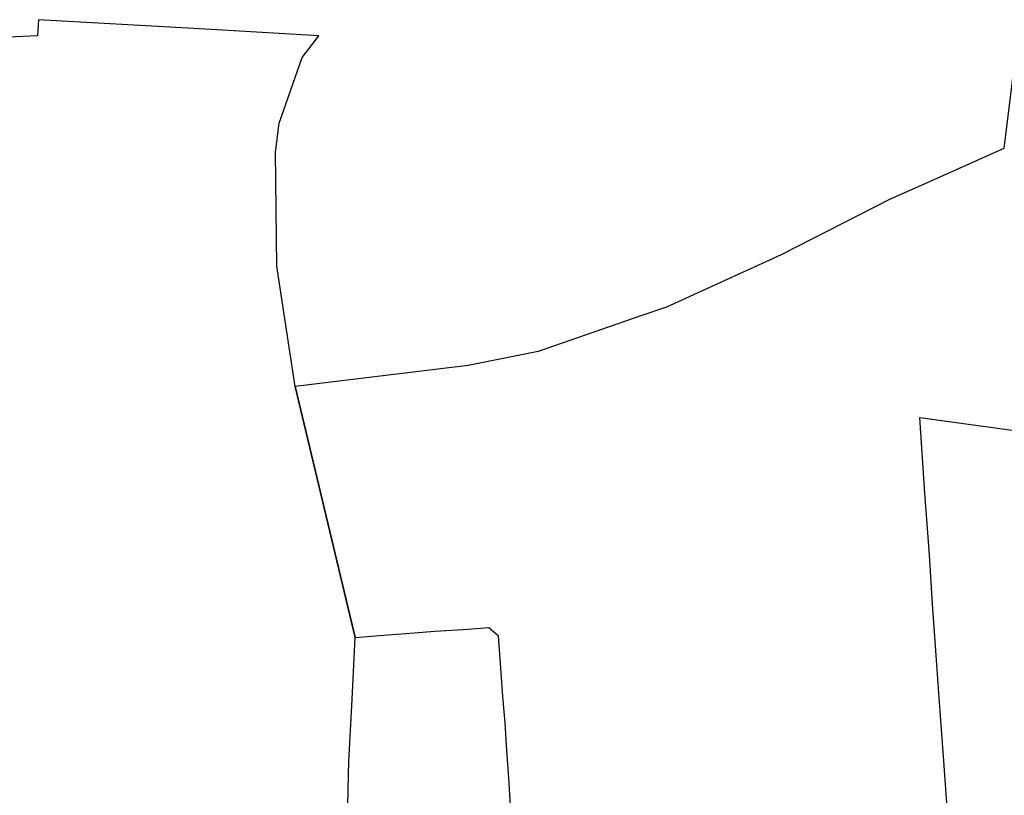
# Model space of a CAD drawing. Extents: x 177930 to 190767, y 381068 to 392034.
# Tile 58 of 256: x 179552 to 179884, y 390935 to 391197. Entities that reach past the tile are written whole.
import ezdxf

# ---------------------------------------------------------------- set-up
doc = ezdxf.new("R2010")
doc.units = 0
doc.layers.add('B-XX-KG-GRENS_PERCEEL-GV', color=150, linetype='Continuous', lineweight=25)

msp = doc.modelspace()

# ---------------------------------------------------------------- linework, layer by layer
at = {"layer": 'B-XX-KG-GRENS_PERCEEL-GV'}
for points in [[(179662.869, 390931.809), (179663.013, 390937.412), (179663.252, 390946.756), (179663.569, 390952.969), (179663.889, 390959.236), (179664.323, 390967.733), (179665.384, 390988.512), (179645.142, 391073.045), (179639.062, 391113.621), (179638.579, 391152.017), (179639.834, 391161.7), (179647.546, 391183.809), (179653.174, 391191.154), (179616.927, 391193.29), (179582.927, 391195.22), (179558.785, 391196.592), (179558.457, 391191.206), (179412.42, 391184.387)], [(179888.257, 391189.718), (179883.775, 391153.26), (179854.924, 391140.323), (179845.531, 391136.111), (179808.79, 391117.425), (179770.216, 391099.805), (179761.583, 391096.824), (179726.961, 391084.87), (179703.419, 391080.073), (179645.142, 391073.045), (179665.384, 390988.512), (179676.359, 390989.401), (179682.422, 390989.892), (179692.159, 390990.681), (179701.705, 390991.243), (179710.348, 390991.86), (179713.575, 390989.166), (179715.024, 390968.637), (179715.734, 390959.721), (179716.379, 390950.446), (179717.023, 390941.187), (179717.624, 390931.783)], [(179884.259, 390769.789), (179879.006, 390793.549), (179874.003, 390816.178), (179871.778, 390832.004), (179870.723, 390846.782), (179869.634, 390862.015), (179868.505, 390877.844), (179867.394, 390893.4), (179866.175, 390910.662), (179865.799, 390915.929), (179864.581, 390932.799), (179863.469, 390948.37), (179862.379, 390963.627), (179861.264, 390979.246), (179859.791, 390999.879), (179858.746, 391016.347), (179857.23, 391037.134), (179855.542, 391062.568), (179895.581, 391057.087)]]:
    msp.add_lwpolyline(points, dxfattribs=at)

doc.saveas('drawing.dxf')
